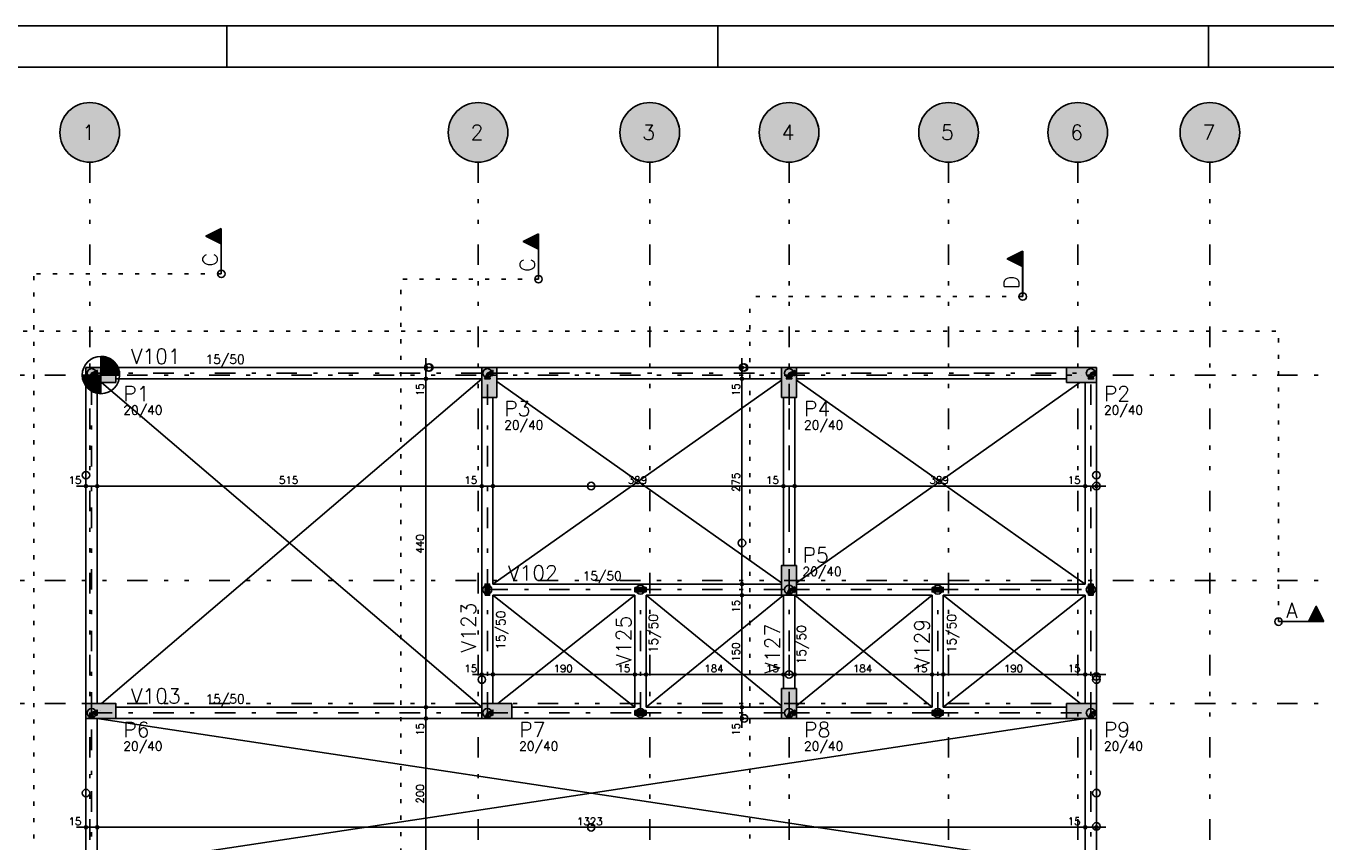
# Model space of a CAD drawing. Extents: x 0 to 119, y 0 to 84.
# Tile 9 of 14: x 16 to 48, y 64 to 84. Entities that reach past the tile are written whole.
import ezdxf

# ---------------------------------------------------------------- set-up
doc = ezdxf.new("R2010")
doc.units = 0
doc.header["$MEASUREMENT"] = 0
for name, pattern in [('ESTILO_TQS_0002', [0.4, 0.1, -0.3]), ('ESTILO_TQS_0003', [1.5, 0.5, -0.4, 0.1, -0.5]), ('ESTILO_TQS_0004', [2, 0.5, -0.4, 0.1, -0.4, 0.1, -0.5])]:
    doc.linetypes.add(name, pattern=pattern)
for name, color, linetype in [('1', 1, 'CONTINUOUS'), ('2', 2, 'CONTINUOUS'), ('3', 3, 'CONTINUOUS'), ('4', 4, 'CONTINUOUS'), ('6', 6, 'CONTINUOUS'), ('8', 8, 'CONTINUOUS'), ('9', 9, 'CONTINUOUS')]:
    doc.layers.add(name, color=color, linetype=linetype)
doc.styles.get("Standard").update_dxf_attribs({"font": 'ROMANS.SHX'})

msp = doc.modelspace()

# ---------------------------------------------------------------- linework, layer by layer
at = {"layer": '1', "linetype": 'Continuous'}
for p, q in [((0, 84.1), (118.9, 84.1)), ((21, 83.1), (21, 84.1)), ((32.95, 83.1), (32.95, 84.1)), ((44.9, 83.1), (44.9, 84.1)), ((17.933, 76.055), (17.933, 75.146)), ((17.933, 76.033), (18.073, 76.033)), ((17.933, 76.004), (18.142, 76.004)), ((17.933, 75.975), (18.19, 75.975)), ((25.847, 75.282), (25.847, 76.009)), ((33.54, 75.282), (33.54, 76.009)), ((17.933, 75.946), (18.228, 75.946)), ((17.933, 75.918), (18.258, 75.918)), ((17.933, 75.889), (18.284, 75.889)), ((17.933, 75.86), (18.306, 75.86)), ((17.933, 75.831), (18.324, 75.831)), ((17.933, 75.802), (18.34, 75.802)), ((17.933, 75.773), (18.353, 75.773)), ((17.933, 75.745), (18.364, 75.745)), ((17.933, 75.716), (18.372, 75.716)), ((17.933, 75.687), (18.379, 75.687)), ((17.933, 75.658), (18.384, 75.658)), ((25.676, 75.782), (25.62, 75.782)), ((25.847, 67.282), (25.847, 75.737)), ((25.903, 75.782), (25.903, 75.782)), ((33.34, 75.782), (33.312, 75.782)), ((33.54, 70.282), (33.54, 75.737)), ((33.567, 75.782), (33.567, 75.782)), ((17.478, 75.6), (18.387, 75.6)), ((17.933, 75.572), (17.478, 75.572)), ((17.933, 75.543), (17.482, 75.543)), ((17.933, 75.514), (17.487, 75.514)), ((17.933, 75.485), (17.493, 75.485)), ((17.933, 75.456), (17.502, 75.456)), ((17.933, 75.427), (17.512, 75.427)), ((17.933, 75.399), (17.525, 75.399)), ((17.933, 75.37), (17.541, 75.37)), ((17.933, 75.341), (17.56, 75.341)), ((17.933, 75.629), (18.387, 75.629)), ((17.933, 75.6), (17.933, 75.6)), ((25.676, 75.509), (25.62, 75.509)), ((25.676, 75.509), (25.62, 75.509)), ((25.903, 75.509), (25.903, 75.509)), ((25.903, 75.509), (25.903, 75.509)), ((27.387, 75.419), (27.387, 75.419)), ((33.34, 75.509), (33.312, 75.509)), ((33.34, 75.509), (33.312, 75.509)), ((33.567, 75.509), (33.567, 75.509)), ((33.567, 75.509), (33.567, 75.509)), ((34.687, 75.419), (34.687, 75.419)), ((41.806, 75.6), (41.806, 75.6)), ((17.933, 75.312), (17.581, 75.312)), ((17.933, 75.283), (17.607, 75.283)), ((17.933, 75.254), (17.638, 75.254)), ((17.933, 75.226), (17.676, 75.226)), ((17.933, 75.197), (17.724, 75.197)), ((17.933, 75.168), (17.793, 75.168)), ((17.342, 72.896), (18.069, 72.896)), ((17.569, 72.896), (17.569, 72.896)), ((17.615, 72.896), (27.433, 72.896)), ((17.842, 72.896), (17.842, 72.896)), ((17.842, 72.896), (17.842, 72.896)), ((26.978, 72.896), (27.706, 72.896)), ((27.206, 72.896), (27.206, 72.896)), ((27.206, 72.896), (27.206, 72.896)), ((27.251, 72.896), (34.778, 72.896)), ((27.478, 72.896), (27.478, 72.896)), ((27.478, 72.896), (27.478, 72.896)), ((34.324, 72.896), (35.051, 72.896)), ((34.551, 72.896), (34.551, 72.896)), ((34.551, 72.896), (34.551, 72.896)), ((34.596, 72.896), (42.124, 72.896)), ((34.824, 72.896), (34.824, 72.896)), ((34.824, 72.896), (34.824, 72.896)), ((41.669, 72.896), (42.396, 72.896)), ((41.896, 72.896), (41.896, 72.896)), ((41.896, 72.896), (41.896, 72.896)), ((42.169, 72.896), (42.169, 72.896)), ((33.54, 70.009), (33.54, 70.737)), ((34.687, 70.6), (34.687, 70.6)), ((33.34, 70.509), (33.312, 70.509)), ((33.34, 70.509), (33.312, 70.509)), ((33.54, 67.282), (33.54, 70.464)), ((33.567, 70.509), (33.567, 70.509)), ((33.567, 70.509), (33.567, 70.509)), ((33.34, 70.237), (33.312, 70.237)), ((33.34, 70.237), (33.312, 70.237)), ((33.567, 70.237), (33.567, 70.237)), ((33.567, 70.237), (33.567, 70.237)), ((27.206, 68.484), (27.206, 68.535)), ((27.478, 68.484), (27.478, 68.535)), ((27.478, 68.484), (27.478, 68.535)), ((30.933, 68.484), (30.933, 68.535)), ((30.933, 68.484), (30.933, 68.535)), ((31.206, 68.484), (31.206, 68.535)), ((31.206, 68.484), (31.206, 68.535)), ((34.551, 68.484), (34.551, 68.535)), ((34.551, 68.484), (34.551, 68.535)), ((34.824, 68.484), (34.824, 68.535)), ((34.824, 68.484), (34.824, 68.535)), ((38.169, 68.484), (38.169, 68.535)), ((38.169, 68.484), (38.169, 68.535)), ((38.442, 68.484), (38.442, 68.535)), ((38.442, 68.484), (38.442, 68.535)), ((41.896, 68.484), (41.896, 68.535)), ((41.896, 68.484), (41.896, 68.535)), ((42.169, 68.484), (42.169, 68.535)), ((26.978, 68.308), (27.706, 68.308)), ((27.206, 68.257), (27.206, 68.257)), ((27.251, 68.308), (31.16, 68.308)), ((27.478, 68.257), (27.478, 68.257)), ((27.478, 68.257), (27.478, 68.257)), ((30.706, 68.308), (31.433, 68.308)), ((30.933, 68.257), (30.933, 68.257)), ((30.933, 68.257), (30.933, 68.257)), ((30.978, 68.308), (34.778, 68.308)), ((31.206, 68.257), (31.206, 68.257)), ((31.206, 68.257), (31.206, 68.257)), ((34.324, 68.308), (35.051, 68.308)), ((34.551, 68.257), (34.551, 68.257)), ((34.551, 68.257), (34.551, 68.257)), ((34.596, 68.308), (38.396, 68.308)), ((34.824, 68.257), (34.824, 68.257)), ((34.824, 68.257), (34.824, 68.257)), ((37.942, 68.308), (38.669, 68.308)), ((38.169, 68.257), (38.169, 68.257)), ((38.169, 68.257), (38.169, 68.257)), ((38.215, 68.308), (42.124, 68.308)), ((38.442, 68.257), (38.442, 68.257)), ((38.442, 68.257), (38.442, 68.257)), ((41.669, 68.308), (42.396, 68.308)), ((41.896, 68.257), (41.896, 68.257)), ((41.896, 68.257), (41.896, 68.257)), ((42.169, 68.257), (42.169, 68.257)), ((25.847, 67.009), (25.847, 67.737)), ((33.54, 67.009), (33.54, 67.737)), ((17.933, 67.419), (17.933, 67.419)), ((25.676, 67.509), (25.62, 67.509)), ((25.676, 67.509), (25.62, 67.509)), ((25.847, 63.373), (25.847, 67.464)), ((25.903, 67.509), (25.903, 67.509)), ((25.903, 67.509), (25.903, 67.509)), ((27.569, 67.419), (27.569, 67.419)), ((33.34, 67.509), (33.312, 67.509)), ((33.34, 67.509), (33.312, 67.509)), ((33.567, 67.509), (33.567, 67.509)), ((33.567, 67.509), (33.567, 67.509)), ((34.687, 67.6), (34.687, 67.6)), ((41.806, 67.419), (41.806, 67.419)), ((25.676, 67.237), (25.62, 67.237)), ((25.676, 67.237), (25.62, 67.237)), ((25.903, 67.237), (25.903, 67.237)), ((25.903, 67.237), (25.903, 67.237)), ((33.34, 67.237), (33.312, 67.237)), ((33.567, 67.237), (33.567, 67.237)), ((17.342, 64.585), (18.069, 64.585)), ((17.569, 64.608), (17.569, 64.608)), ((17.615, 64.585), (42.124, 64.585)), ((17.842, 64.608), (17.842, 64.608)), ((17.842, 64.608), (17.842, 64.608)), ((41.669, 64.585), (42.396, 64.585)), ((41.896, 64.608), (41.896, 64.608)), ((41.896, 64.608), (41.896, 64.608)), ((42.169, 64.608), (42.169, 64.608)), ((17.569, 64.381), (17.569, 64.358)), ((17.842, 64.381), (17.842, 64.358)), ((17.842, 64.381), (17.842, 64.358)), ((41.896, 64.381), (41.896, 64.358)), ((41.896, 64.381), (41.896, 64.358)), ((42.169, 64.381), (42.169, 64.358))]:
    msp.add_line(p, q, dxfattribs=at)
at = {"layer": '1', "linetype": 'ESTILO_TQS_0004'}
for p, q in [((17.66, 80.782), (17.66, 12.6)), ((27.115, 80.782), (27.115, 12.6)), ((31.296, 80.782), (31.296, 12.6)), ((34.687, 80.782), (34.687, 12.6)), ((38.569, 80.782), (38.569, 12.6)), ((41.715, 80.782), (41.715, 12.6)), ((44.933, 80.782), (44.933, 12.6)), ((12.569, 75.6), (78.533, 75.6)), ((12.569, 70.6), (78.533, 70.6)), ((12.569, 67.6), (78.533, 67.6))]:
    msp.add_line(p, q, dxfattribs=at)
at = {"layer": '1', "linetype": 'ESTILO_TQS_0003'}
for p, q in [((17.706, 67.373), (17.706, 75.646)), ((17.706, 75.646), (27.342, 75.646)), ((27.342, 75.646), (34.687, 75.646)), ((27.342, 70.373), (27.342, 75.646)), ((34.687, 75.646), (42.033, 75.646)), ((34.687, 70.373), (34.687, 75.646)), ((42.033, 70.373), (42.033, 75.646)), ((27.342, 67.373), (27.342, 70.373)), ((27.342, 70.373), (31.069, 70.373)), ((31.069, 70.373), (34.687, 70.373)), ((31.069, 67.373), (31.069, 70.373)), ((34.687, 67.373), (34.687, 70.373)), ((34.687, 70.373), (38.306, 70.373)), ((38.306, 70.373), (42.033, 70.373)), ((38.306, 67.373), (38.306, 70.373)), ((42.033, 67.373), (42.033, 70.373)), ((17.706, 63.464), (17.706, 67.373)), ((17.706, 67.373), (27.342, 67.373)), ((27.342, 67.373), (31.069, 67.373)), ((31.069, 67.373), (34.687, 67.373)), ((34.687, 67.373), (38.306, 67.373)), ((38.306, 67.373), (42.033, 67.373)), ((42.033, 63.464), (42.033, 67.373))]:
    msp.add_line(p, q, dxfattribs=at)
at = {"layer": '1', "linetype": 'Continuous'}
for points in [[(17.933, 76.055), (17.933, 75.6), (18.387, 75.6), (18.387, 75.611), (18.385, 75.643), (18.381, 75.674), (18.376, 75.702), (18.368, 75.731), (18.36, 75.757), (18.345, 75.791), (18.334, 75.814), (18.317, 75.844), (18.3, 75.868), (18.289, 75.883), (18.276, 75.898), (18.263, 75.912), (18.252, 75.924), (18.234, 75.941), (18.22, 75.953), (18.198, 75.969), (18.183, 75.98), (18.165, 75.991), (18.148, 76.001), (18.134, 76.008), (18.107, 76.02), (18.082, 76.03), (18.047, 76.04), (18.01, 76.048), (17.986, 76.052), (17.95, 76.055), (17.933, 76.055)], [(17.637, 75.509), (17.774, 75.509), (17.706, 75.646), (17.637, 75.509)], [(17.842, 75.578), (17.842, 75.714), (17.706, 75.646), (17.842, 75.578)], [(27.206, 75.782), (18.296, 75.782)], [(27.274, 75.509), (27.41, 75.509), (27.342, 75.646), (27.274, 75.509)], [(27.478, 75.578), (27.478, 75.714), (27.342, 75.646), (27.478, 75.578)], [(34.506, 75.782), (27.569, 75.782)], [(34.619, 75.509), (34.756, 75.509), (34.687, 75.646), (34.619, 75.509)], [(34.824, 75.578), (34.824, 75.714), (34.687, 75.646), (34.824, 75.578)], [(41.442, 75.782), (34.869, 75.782)], [(41.965, 75.509), (42.101, 75.509), (42.033, 75.646), (41.965, 75.509)], [(42.169, 75.578), (42.169, 75.714), (42.033, 75.646), (42.169, 75.578)], [(17.569, 75.419), (17.569, 67.6)], [(17.842, 67.6), (17.842, 75.419)], [(18.296, 75.509), (27.206, 75.509)], [(27.569, 75.509), (34.506, 75.509)], [(34.869, 75.509), (41.442, 75.509)], [(41.896, 75.419), (41.896, 70.509)], [(42.169, 70.373), (42.169, 75.419)], [(27.206, 75.055), (27.206, 70.373)], [(27.478, 70.509), (27.478, 75.055)], [(34.551, 75.055), (34.551, 70.964)], [(34.824, 70.964), (34.824, 75.055)], [(27.206, 70.373), (27.206, 67.6)], [(27.287, 70.237), (27.396, 70.237), (27.396, 70.509), (27.287, 70.509), (27.287, 70.237)], [(31.069, 70.509), (27.478, 70.509)], [(30.933, 70.428), (30.933, 70.319), (31.206, 70.319), (31.206, 70.428), (30.933, 70.428)], [(34.506, 70.509), (31.069, 70.509)], [(34.619, 70.237), (34.756, 70.237), (34.687, 70.373), (34.619, 70.237)], [(34.824, 70.305), (34.824, 70.441), (34.687, 70.373), (34.824, 70.305)], [(38.306, 70.509), (34.869, 70.509)], [(38.169, 70.428), (38.169, 70.319), (38.442, 70.319), (38.442, 70.428), (38.169, 70.428)], [(41.896, 70.509), (38.306, 70.509)], [(41.978, 70.237), (42.087, 70.237), (42.087, 70.509), (41.978, 70.509), (41.978, 70.237)], [(42.169, 67.6), (42.169, 70.373)], [(27.478, 67.6), (27.478, 70.237)], [(27.478, 70.237), (30.933, 70.237)], [(30.933, 70.237), (30.933, 67.509)], [(31.206, 70.237), (34.506, 70.237)], [(31.206, 67.509), (31.206, 70.237)], [(34.551, 70.237), (34.551, 67.964)], [(34.824, 67.964), (34.824, 70.237)], [(34.869, 70.237), (38.169, 70.237)], [(38.169, 70.237), (38.169, 67.509)], [(38.442, 70.237), (41.896, 70.237)], [(38.442, 67.509), (38.442, 70.237)], [(41.896, 70.237), (41.896, 67.6)], [(17.842, 67.305), (17.842, 67.441), (17.706, 67.373), (17.842, 67.305)], [(27.206, 67.509), (18.296, 67.509)], [(27.478, 67.305), (27.478, 67.441), (27.342, 67.373), (27.478, 67.305)], [(30.933, 67.509), (27.933, 67.509)], [(30.933, 67.428), (30.933, 67.319), (31.206, 67.319), (31.206, 67.428), (30.933, 67.428)], [(34.506, 67.509), (31.206, 67.509)], [(34.824, 67.305), (34.824, 67.441), (34.687, 67.373), (34.824, 67.305)], [(38.169, 67.509), (34.869, 67.509)], [(38.169, 67.428), (38.169, 67.319), (38.442, 67.319), (38.442, 67.428), (38.169, 67.428)], [(41.442, 67.509), (38.442, 67.509)], [(42.169, 67.305), (42.169, 67.441), (42.033, 67.373), (42.169, 67.305)], [(17.569, 67.237), (17.569, 63.6)], [(17.637, 67.237), (17.774, 67.237), (17.706, 67.373), (17.637, 67.237)], [(17.842, 63.6), (17.842, 67.237)], [(18.296, 67.237), (27.206, 67.237)], [(27.274, 67.237), (27.41, 67.237), (27.342, 67.373), (27.274, 67.237)], [(27.933, 67.237), (31.069, 67.237)], [(31.069, 67.237), (34.506, 67.237)], [(34.619, 67.237), (34.756, 67.237), (34.687, 67.373), (34.619, 67.237)], [(34.869, 67.237), (38.306, 67.237)], [(38.306, 67.237), (41.442, 67.237)], [(41.896, 67.237), (41.896, 63.6)], [(41.965, 67.237), (42.101, 67.237), (42.033, 67.373), (41.965, 67.237)], [(42.169, 63.6), (42.169, 67.237)]]:
    msp.add_lwpolyline(points, dxfattribs=at)
for centre, radius in [((20.864, 78.065), 0.0909), ((28.587, 77.934), 0.0909), ((40.375, 77.511), 0.0909), ((17.933, 75.6), 0.455), ((17.706, 75.646), 0.109), ((17.706, 75.646), 0.109), ((25.847, 75.782), 0.0364), ((25.903, 75.782), 0.0909), ((25.847, 75.782), 0.0182), ((25.928, 75.782), 0.0909), ((27.342, 75.646), 0.109), ((27.342, 75.646), 0.109), ((33.567, 75.782), 0.0909), ((33.594, 75.782), 0.0909), ((33.54, 75.782), 0.0364), ((33.54, 75.782), 0.0182), ((34.687, 75.646), 0.109), ((34.687, 75.646), 0.109), ((42.033, 75.646), 0.109), ((42.033, 75.646), 0.109), ((25.847, 75.509), 0.0364), ((25.847, 75.509), 0.0364), ((25.847, 75.509), 0.0182), ((25.847, 75.509), 0.0182), ((33.54, 75.509), 0.0364), ((33.54, 75.509), 0.0364), ((33.54, 75.509), 0.0182), ((33.54, 75.509), 0.0182), ((17.569, 73.162), 0.0909), ((42.169, 73.162), 0.0909), ((17.569, 72.896), 0.0364), ((17.569, 72.896), 0.0182), ((17.842, 72.896), 0.0364), ((17.842, 72.896), 0.0364), ((17.842, 72.896), 0.0182), ((17.842, 72.896), 0.0182), ((27.206, 72.896), 0.0364), ((27.206, 72.896), 0.0364), ((27.206, 72.896), 0.0182), ((27.206, 72.896), 0.0182), ((27.478, 72.896), 0.0364), ((27.478, 72.896), 0.0364), ((27.478, 72.896), 0.0182), ((27.478, 72.896), 0.0182), ((29.869, 72.896), 0.0909), ((34.551, 72.896), 0.0364), ((34.551, 72.896), 0.0364), ((34.551, 72.896), 0.0182), ((34.551, 72.896), 0.0182), ((34.824, 72.896), 0.0364), ((34.824, 72.896), 0.0364), ((34.824, 72.896), 0.0182), ((34.824, 72.896), 0.0182), ((41.896, 72.896), 0.0364), ((41.896, 72.896), 0.0364), ((41.896, 72.896), 0.0182), ((41.896, 72.896), 0.0182), ((42.169, 72.896), 0.0909), ((42.169, 72.896), 0.0364), ((42.169, 72.896), 0.0182), ((33.54, 71.509), 0.0909), ((27.342, 70.373), 0.109), ((27.342, 70.373), 0.109), ((31.069, 70.373), 0.109), ((31.069, 70.373), 0.109), ((33.54, 70.509), 0.0364), ((33.54, 70.509), 0.0364), ((33.54, 70.237), 0.0364), ((33.54, 70.237), 0.0364), ((33.54, 70.509), 0.0182), ((33.54, 70.509), 0.0182), ((34.687, 70.373), 0.109), ((34.687, 70.373), 0.109), ((38.306, 70.373), 0.109), ((38.306, 70.373), 0.109), ((42.033, 70.373), 0.109), ((42.033, 70.373), 0.109), ((33.54, 70.237), 0.0182), ((33.54, 70.237), 0.0182), ((46.604, 69.595), 0.0909), ((34.687, 68.308), 0.0909), ((27.206, 68.183), 0.0909), ((27.206, 68.308), 0.0364), ((27.206, 68.308), 0.0182), ((27.478, 68.308), 0.0364), ((27.478, 68.308), 0.0364), ((27.478, 68.308), 0.0182), ((27.478, 68.308), 0.0182), ((30.933, 68.308), 0.0364), ((30.933, 68.308), 0.0364), ((30.933, 68.308), 0.0182), ((30.933, 68.308), 0.0182), ((31.206, 68.308), 0.0364), ((31.206, 68.308), 0.0364), ((31.206, 68.308), 0.0182), ((31.206, 68.308), 0.0182), ((34.551, 68.308), 0.0364), ((34.551, 68.308), 0.0364), ((34.551, 68.308), 0.0182), ((34.551, 68.308), 0.0182), ((34.824, 68.308), 0.0364), ((34.824, 68.308), 0.0364), ((34.824, 68.308), 0.0182), ((34.824, 68.308), 0.0182), ((38.169, 68.308), 0.0364), ((38.169, 68.308), 0.0364), ((38.169, 68.308), 0.0182), ((38.169, 68.308), 0.0182), ((38.442, 68.308), 0.0364), ((38.442, 68.308), 0.0364), ((38.442, 68.308), 0.0182), ((38.442, 68.308), 0.0182), ((41.896, 68.308), 0.0364), ((41.896, 68.308), 0.0364), ((41.896, 68.308), 0.0182), ((41.896, 68.308), 0.0182), ((42.169, 68.257), 0.0909), ((42.169, 68.183), 0.0909), ((42.169, 68.308), 0.0364), ((42.169, 68.308), 0.0182), ((17.706, 67.373), 0.109), ((17.706, 67.373), 0.109), ((25.847, 67.509), 0.0364), ((25.847, 67.509), 0.0364), ((25.847, 67.509), 0.0182), ((25.847, 67.509), 0.0182), ((27.342, 67.373), 0.109), ((27.342, 67.373), 0.109), ((31.069, 67.373), 0.109), ((31.069, 67.373), 0.109), ((33.54, 67.509), 0.0364), ((33.54, 67.509), 0.0364), ((33.54, 67.509), 0.0182), ((33.54, 67.509), 0.0182), ((34.687, 67.373), 0.109), ((34.687, 67.373), 0.109), ((38.306, 67.373), 0.109), ((38.306, 67.373), 0.109), ((42.033, 67.373), 0.109), ((42.033, 67.373), 0.109), ((25.847, 67.237), 0.0364), ((25.847, 67.237), 0.0364), ((25.847, 67.237), 0.0182), ((25.847, 67.237), 0.0182), ((33.594, 67.237), 0.0909), ((33.54, 67.237), 0.0364), ((33.54, 67.237), 0.0182), ((17.569, 65.419), 0.0909), ((42.169, 65.419), 0.0909), ((17.569, 64.585), 0.0364), ((17.569, 64.585), 0.0182), ((17.842, 64.585), 0.0364), ((17.842, 64.585), 0.0364), ((17.842, 64.585), 0.0182), ((17.842, 64.585), 0.0182), ((29.869, 64.585), 0.0909), ((41.896, 64.585), 0.0364), ((41.896, 64.585), 0.0364), ((41.896, 64.585), 0.0182), ((41.896, 64.585), 0.0182), ((42.169, 64.608), 0.0909), ((42.169, 64.585), 0.0364), ((42.169, 64.585), 0.0182)]:
    msp.add_circle(centre, radius, dxfattribs=at)
at = {"layer": '2', "linetype": 'Continuous'}
for p, q in [((17.948, 67.6), (27.206, 75.509)), ((17.948, 75.419), (27.206, 67.509)), ((27.478, 70.509), (34.506, 75.477)), ((27.569, 75.445), (34.506, 70.542)), ((34.869, 75.477), (41.896, 70.509)), ((34.869, 70.542), (41.768, 75.419)), ((27.478, 70.237), (30.933, 67.509)), ((27.593, 67.6), (30.933, 70.237)), ((31.206, 67.509), (34.551, 70.237)), ((31.206, 70.237), (34.506, 67.547)), ((34.824, 70.237), (38.169, 67.509)), ((34.869, 67.547), (38.169, 70.237)), ((38.442, 67.509), (41.896, 70.237)), ((38.442, 70.237), (41.781, 67.6)), ((17.842, 63.6), (41.896, 67.237)), ((17.842, 67.237), (41.896, 63.6))]:
    msp.add_line(p, q, dxfattribs=at)
for centre in [(17.66, 81.509), (27.115, 81.509), (31.296, 81.509), (34.687, 81.509), (38.569, 81.509), (41.715, 81.509), (44.933, 81.509)]:
    msp.add_circle(centre, 0.727, dxfattribs=at)
at = {"layer": '3', "linetype": 'Continuous'}
for p, q in [((20.864, 79.17), (20.487, 78.982)), ((20.862, 79.168), (20.49, 78.982)), ((20.806, 79.139), (20.806, 78.824)), ((20.835, 79.154), (20.835, 78.809)), ((20.862, 79.168), (20.862, 78.065)), ((20.864, 78.065), (20.864, 79.17)), ((20.487, 78.982), (20.862, 78.794)), ((20.49, 78.982), (20.862, 78.796)), ((20.516, 78.994), (20.516, 78.969)), ((20.545, 79.009), (20.545, 78.954)), ((20.574, 79.023), (20.574, 78.94)), ((20.603, 79.038), (20.603, 78.925)), ((20.632, 79.052), (20.632, 78.911)), ((20.661, 79.067), (20.661, 78.896)), ((20.69, 79.081), (20.69, 78.882)), ((20.719, 79.096), (20.719, 78.867)), ((20.748, 79.11), (20.748, 78.853)), ((20.777, 79.125), (20.777, 78.838)), ((28.587, 79.039), (28.21, 78.851)), ((28.21, 78.851), (28.585, 78.663)), ((28.585, 79.037), (28.213, 78.851)), ((28.213, 78.851), (28.585, 78.665)), ((28.239, 78.864), (28.239, 78.838)), ((28.268, 78.878), (28.268, 78.824)), ((28.297, 78.893), (28.297, 78.809)), ((28.326, 78.907), (28.326, 78.795)), ((28.355, 78.922), (28.355, 78.78)), ((28.384, 78.936), (28.384, 78.766)), ((28.413, 78.951), (28.413, 78.751)), ((28.442, 78.965), (28.442, 78.737)), ((28.471, 78.98), (28.471, 78.722)), ((28.5, 78.994), (28.5, 78.708)), ((28.529, 79.009), (28.529, 78.693)), ((28.558, 79.023), (28.558, 78.678)), ((28.585, 79.037), (28.585, 77.934)), ((28.587, 77.934), (28.587, 79.039)), ((40.375, 78.617), (39.998, 78.428)), ((40.374, 78.614), (40.002, 78.428)), ((40.143, 78.499), (40.143, 78.357)), ((40.173, 78.513), (40.172, 78.343)), ((40.201, 78.528), (40.201, 78.328)), ((40.23, 78.542), (40.23, 78.314)), ((40.259, 78.557), (40.259, 78.299)), ((40.288, 78.571), (40.288, 78.285)), ((40.317, 78.586), (40.317, 78.27)), ((40.346, 78.6), (40.346, 78.256)), ((40.374, 78.614), (40.374, 77.511)), ((40.375, 77.511), (40.375, 78.617)), ((39.998, 78.428), (40.374, 78.24)), ((40.002, 78.428), (40.374, 78.242)), ((40.027, 78.441), (40.027, 78.415)), ((40.056, 78.455), (40.056, 78.401)), ((40.085, 78.47), (40.085, 78.386)), ((40.114, 78.484), (40.114, 78.372)), ((47.521, 69.972), (47.333, 69.596)), ((47.521, 69.968), (47.335, 69.596)), ((47.709, 69.595), (47.521, 69.972)), ((47.707, 69.596), (47.521, 69.968)), ((47.678, 69.653), (47.363, 69.653)), ((47.664, 69.682), (47.377, 69.682)), ((47.649, 69.711), (47.392, 69.711)), ((47.635, 69.74), (47.406, 69.74)), ((47.62, 69.769), (47.421, 69.769)), ((47.606, 69.798), (47.435, 69.798)), ((47.591, 69.827), (47.45, 69.827)), ((47.577, 69.856), (47.464, 69.856)), ((47.562, 69.885), (47.479, 69.885)), ((47.548, 69.914), (47.493, 69.914)), ((47.533, 69.943), (47.508, 69.943)), ((47.707, 69.596), (46.604, 69.596)), ((46.604, 69.595), (47.709, 69.595)), ((47.693, 69.624), (47.348, 69.624))]:
    msp.add_line(p, q, dxfattribs=at)
at = {"layer": '3', "linetype": 'ESTILO_TQS_0002'}
for p, q in [((16.297, 26.311), (16.297, 78.065)), ((20.864, 78.065), (16.297, 78.065)), ((25.238, 25.571), (25.238, 77.934)), ((28.587, 77.934), (25.238, 77.934)), ((33.733, 26.311), (33.733, 77.511)), ((40.375, 77.511), (33.733, 77.511)), ((10.839, 76.665), (46.604, 76.665)), ((46.604, 69.595), (46.604, 76.665))]:
    msp.add_line(p, q, dxfattribs=at)
at = {"layer": '3', "linetype": 'Continuous'}
for points in [[(20.862, 79.168), (20.49, 78.982), (20.862, 78.796), (20.862, 79.168)], [(28.585, 79.037), (28.213, 78.851), (28.585, 78.665), (28.585, 79.037)], [(40.374, 78.614), (40.002, 78.428), (40.374, 78.242), (40.374, 78.614)], [(47.707, 69.596), (47.521, 69.968), (47.335, 69.596), (47.707, 69.596)]]:
    msp.add_lwpolyline(points, dxfattribs=at)
at = {"layer": '6', "linetype": 'Continuous'}
for points in [[(18.296, 75.419), (18.296, 75.782), (17.569, 75.782), (17.569, 75.419), (18.296, 75.419)], [(27.569, 75.782), (27.206, 75.782), (27.206, 75.055), (27.569, 75.055), (27.569, 75.782)], [(34.869, 75.782), (34.506, 75.782), (34.506, 75.055), (34.869, 75.055), (34.869, 75.782)], [(42.169, 75.419), (42.169, 75.782), (41.442, 75.782), (41.442, 75.419), (42.169, 75.419)], [(34.869, 70.964), (34.506, 70.964), (34.506, 70.237), (34.869, 70.237), (34.869, 70.964)], [(34.869, 67.964), (34.506, 67.964), (34.506, 67.237), (34.869, 67.237), (34.869, 67.964)], [(17.569, 67.6), (17.569, 67.237), (18.296, 67.237), (18.296, 67.6), (17.569, 67.6)], [(27.206, 67.6), (27.206, 67.237), (27.933, 67.237), (27.933, 67.6), (27.206, 67.6)], [(41.442, 67.6), (41.442, 67.237), (42.169, 67.237), (42.169, 67.6), (41.442, 67.6)]]:
    msp.add_lwpolyline(points, dxfattribs=at)
at = {"layer": '8', "linetype": 'Continuous'}
msp.add_line((2.5, 83.1), (117.9, 83.1), dxfattribs=at)
at = {"layer": '9', "linetype": 'Continuous'}
for points in [[(18.387, 81.509), (17.164, 82.041), (17.096, 81.968)], [(18.387, 81.509), (17.241, 82.104), (17.164, 82.041)], [(18.387, 81.509), (17.325, 82.155), (17.241, 82.104)], [(18.387, 81.509), (17.417, 82.195), (17.325, 82.155)], [(18.387, 81.509), (17.512, 82.222), (17.417, 82.195)], [(18.387, 81.509), (17.61, 82.235), (17.512, 82.222)], [(18.387, 81.509), (17.71, 82.235), (17.61, 82.235)], [(18.387, 81.509), (17.808, 82.222), (17.71, 82.235)], [(18.387, 81.509), (17.904, 82.195), (17.808, 82.222)], [(18.387, 81.509), (17.995, 82.155), (17.904, 82.195)], [(18.387, 81.509), (18.079, 82.104), (17.995, 82.155)], [(18.387, 81.509), (18.156, 82.041), (18.079, 82.104)], [(18.387, 81.509), (18.224, 81.968), (18.156, 82.041)], [(27.842, 81.509), (26.618, 82.041), (26.55, 81.968)], [(27.842, 81.509), (26.695, 82.104), (26.618, 82.041)], [(27.842, 81.509), (26.78, 82.155), (26.695, 82.104)], [(27.842, 81.509), (26.871, 82.195), (26.78, 82.155)], [(27.842, 81.509), (26.967, 82.222), (26.871, 82.195)], [(27.842, 81.509), (27.065, 82.235), (26.967, 82.222)], [(27.842, 81.509), (27.164, 82.235), (27.065, 82.235)], [(27.842, 81.509), (27.263, 82.222), (27.164, 82.235)], [(27.842, 81.509), (27.358, 82.195), (27.263, 82.222)], [(27.842, 81.509), (27.449, 82.155), (27.358, 82.195)], [(27.842, 81.509), (27.534, 82.104), (27.449, 82.155)], [(27.842, 81.509), (27.611, 82.041), (27.534, 82.104)], [(27.842, 81.509), (27.679, 81.968), (27.611, 82.041)], [(32.024, 81.509), (30.8, 82.041), (30.732, 81.968)], [(32.024, 81.509), (30.877, 82.104), (30.8, 82.041)], [(32.024, 81.509), (30.962, 82.155), (30.877, 82.104)], [(32.024, 81.509), (31.053, 82.195), (30.962, 82.155)], [(32.024, 81.509), (31.148, 82.222), (31.053, 82.195)], [(32.024, 81.509), (31.247, 82.235), (31.148, 82.222)], [(32.024, 81.509), (31.346, 82.235), (31.247, 82.235)], [(32.024, 81.509), (31.444, 82.222), (31.346, 82.235)], [(32.024, 81.509), (31.54, 82.195), (31.444, 82.222)], [(32.024, 81.509), (31.631, 82.155), (31.54, 82.195)], [(32.024, 81.509), (31.716, 82.104), (31.631, 82.155)], [(32.024, 81.509), (31.793, 82.041), (31.716, 82.104)], [(32.024, 81.509), (31.861, 81.968), (31.793, 82.041)], [(35.415, 81.509), (34.191, 82.041), (34.123, 81.968)], [(35.415, 81.509), (34.268, 82.104), (34.191, 82.041)], [(35.415, 81.509), (34.353, 82.155), (34.268, 82.104)], [(35.415, 81.509), (34.444, 82.195), (34.353, 82.155)], [(35.415, 81.509), (34.539, 82.222), (34.444, 82.195)], [(35.415, 81.509), (34.638, 82.235), (34.539, 82.222)], [(35.415, 81.509), (34.737, 82.235), (34.638, 82.235)], [(35.415, 81.509), (34.835, 82.222), (34.737, 82.235)], [(35.415, 81.509), (34.931, 82.195), (34.835, 82.222)], [(35.415, 81.509), (35.022, 82.155), (34.931, 82.195)], [(35.415, 81.509), (35.107, 82.104), (35.022, 82.155)], [(35.415, 81.509), (35.184, 82.041), (35.107, 82.104)], [(35.415, 81.509), (35.251, 81.968), (35.184, 82.041)], [(39.296, 81.509), (38.073, 82.041), (38.005, 81.968)], [(39.296, 81.509), (38.15, 82.104), (38.073, 82.041)], [(39.296, 81.509), (38.235, 82.155), (38.15, 82.104)], [(39.296, 81.509), (38.326, 82.195), (38.235, 82.155)], [(39.296, 81.509), (38.421, 82.222), (38.326, 82.195)], [(39.296, 81.509), (38.52, 82.235), (38.421, 82.222)], [(39.296, 81.509), (38.619, 82.235), (38.52, 82.235)], [(39.296, 81.509), (38.717, 82.222), (38.619, 82.235)], [(39.296, 81.509), (38.813, 82.195), (38.717, 82.222)], [(39.296, 81.509), (38.904, 82.155), (38.813, 82.195)], [(39.296, 81.509), (38.989, 82.104), (38.904, 82.155)], [(39.296, 81.509), (39.066, 82.041), (38.989, 82.104)], [(39.296, 81.509), (39.133, 81.968), (39.066, 82.041)], [(42.442, 81.509), (41.218, 82.041), (41.15, 81.968)], [(42.442, 81.509), (41.295, 82.104), (41.218, 82.041)], [(42.442, 81.509), (41.38, 82.155), (41.295, 82.104)], [(42.442, 81.509), (41.471, 82.195), (41.38, 82.155)], [(42.442, 81.509), (41.567, 82.222), (41.471, 82.195)], [(42.442, 81.509), (41.665, 82.235), (41.567, 82.222)], [(42.442, 81.509), (41.764, 82.235), (41.665, 82.235)], [(42.442, 81.509), (41.863, 82.222), (41.764, 82.235)], [(42.442, 81.509), (41.958, 82.195), (41.863, 82.222)], [(42.442, 81.509), (42.049, 82.155), (41.958, 82.195)], [(42.442, 81.509), (42.134, 82.104), (42.049, 82.155)], [(42.442, 81.509), (42.211, 82.041), (42.134, 82.104)], [(42.442, 81.509), (42.279, 81.968), (42.211, 82.041)], [(45.66, 81.509), (44.436, 82.041), (44.369, 81.968)], [(45.66, 81.509), (44.513, 82.104), (44.436, 82.041)], [(45.66, 81.509), (44.598, 82.155), (44.513, 82.104)], [(45.66, 81.509), (44.689, 82.195), (44.598, 82.155)], [(45.66, 81.509), (44.785, 82.222), (44.689, 82.195)], [(45.66, 81.509), (44.883, 82.235), (44.785, 82.222)], [(45.66, 81.509), (44.982, 82.235), (44.883, 82.235)], [(45.66, 81.509), (45.081, 82.222), (44.982, 82.235)], [(45.66, 81.509), (45.176, 82.195), (45.081, 82.222)], [(45.66, 81.509), (45.267, 82.155), (45.176, 82.195)], [(45.66, 81.509), (45.352, 82.104), (45.267, 82.155)], [(45.66, 81.509), (45.429, 82.041), (45.352, 82.104)], [(45.66, 81.509), (45.497, 81.968), (45.429, 82.041)], [(18.387, 81.509), (16.96, 81.706), (16.94, 81.609)], [(18.387, 81.509), (16.993, 81.799), (16.96, 81.706)], [(18.387, 81.509), (17.039, 81.887), (16.993, 81.799)], [(18.387, 81.509), (17.096, 81.968), (17.039, 81.887)], [(18.387, 81.509), (18.281, 81.887), (18.224, 81.968)], [(18.387, 81.509), (18.327, 81.799), (18.281, 81.887)], [(18.387, 81.509), (18.36, 81.706), (18.327, 81.799)], [(18.387, 81.509), (18.381, 81.609), (18.36, 81.706)], [(27.842, 81.509), (26.414, 81.706), (26.394, 81.609)], [(27.842, 81.509), (26.448, 81.799), (26.414, 81.706)], [(27.842, 81.509), (26.493, 81.887), (26.448, 81.799)], [(27.842, 81.509), (26.55, 81.968), (26.493, 81.887)], [(27.842, 81.509), (27.736, 81.887), (27.679, 81.968)], [(27.842, 81.509), (27.782, 81.799), (27.736, 81.887)], [(27.842, 81.509), (27.815, 81.706), (27.782, 81.799)], [(27.842, 81.509), (27.835, 81.609), (27.815, 81.706)], [(32.024, 81.509), (30.596, 81.706), (30.576, 81.609)], [(32.024, 81.509), (30.629, 81.799), (30.596, 81.706)], [(32.024, 81.509), (30.675, 81.887), (30.629, 81.799)], [(32.024, 81.509), (30.732, 81.968), (30.675, 81.887)], [(32.024, 81.509), (31.918, 81.887), (31.861, 81.968)], [(32.024, 81.509), (31.963, 81.799), (31.918, 81.887)], [(32.024, 81.509), (31.997, 81.706), (31.963, 81.799)], [(32.024, 81.509), (32.017, 81.609), (31.997, 81.706)], [(35.415, 81.509), (33.987, 81.706), (33.967, 81.609)], [(35.415, 81.509), (34.02, 81.799), (33.987, 81.706)], [(35.415, 81.509), (34.066, 81.887), (34.02, 81.799)], [(35.415, 81.509), (34.123, 81.968), (34.066, 81.887)], [(35.415, 81.509), (35.309, 81.887), (35.251, 81.968)], [(35.415, 81.509), (35.354, 81.799), (35.309, 81.887)], [(35.415, 81.509), (35.388, 81.706), (35.354, 81.799)], [(35.415, 81.509), (35.408, 81.609), (35.388, 81.706)], [(39.296, 81.509), (37.869, 81.706), (37.849, 81.609)], [(39.296, 81.509), (37.902, 81.799), (37.869, 81.706)], [(39.296, 81.509), (37.948, 81.887), (37.902, 81.799)], [(39.296, 81.509), (38.005, 81.968), (37.948, 81.887)], [(39.296, 81.509), (39.191, 81.887), (39.133, 81.968)], [(39.296, 81.509), (39.236, 81.799), (39.191, 81.887)], [(39.296, 81.509), (39.269, 81.706), (39.236, 81.799)], [(39.296, 81.509), (39.29, 81.609), (39.269, 81.706)], [(42.442, 81.509), (41.014, 81.706), (40.994, 81.609)], [(42.442, 81.509), (41.048, 81.799), (41.014, 81.706)], [(42.442, 81.509), (41.093, 81.887), (41.048, 81.799)], [(42.442, 81.509), (41.15, 81.968), (41.093, 81.887)], [(42.442, 81.509), (42.336, 81.887), (42.279, 81.968)], [(42.442, 81.509), (42.382, 81.799), (42.336, 81.887)], [(42.442, 81.509), (42.415, 81.706), (42.382, 81.799)], [(42.442, 81.509), (42.435, 81.609), (42.415, 81.706)], [(45.66, 81.509), (44.232, 81.706), (44.212, 81.609)], [(45.66, 81.509), (44.266, 81.799), (44.232, 81.706)], [(45.66, 81.509), (44.311, 81.887), (44.266, 81.799)], [(45.66, 81.509), (44.369, 81.968), (44.311, 81.887)], [(45.66, 81.509), (45.554, 81.887), (45.497, 81.968)], [(45.66, 81.509), (45.6, 81.799), (45.554, 81.887)], [(45.66, 81.509), (45.633, 81.706), (45.6, 81.799)], [(45.66, 81.509), (45.653, 81.609), (45.633, 81.706)], [(18.387, 81.509), (16.94, 81.609), (16.933, 81.509)], [(18.387, 81.509), (16.933, 81.509), (16.94, 81.41)], [(18.387, 81.509), (16.94, 81.41), (16.96, 81.313)], [(18.387, 81.509), (16.96, 81.313), (16.993, 81.22)], [(18.387, 81.509), (16.993, 81.22), (17.039, 81.132)], [(18.387, 81.509), (17.039, 81.132), (17.096, 81.05)], [(18.387, 81.509), (17.096, 81.05), (17.164, 80.978)], [(18.387, 81.509), (17.164, 80.978), (17.241, 80.915)], [(18.387, 81.509), (17.241, 80.915), (17.325, 80.864)], [(18.387, 81.509), (17.325, 80.864), (17.417, 80.824)], [(18.387, 81.509), (17.417, 80.824), (17.512, 80.797)], [(18.387, 81.509), (17.512, 80.797), (17.61, 80.784)], [(18.387, 81.509), (17.61, 80.784), (17.71, 80.784)], [(18.387, 81.509), (17.71, 80.784), (17.808, 80.797)], [(18.387, 81.509), (17.808, 80.797), (17.904, 80.824)], [(18.387, 81.509), (17.904, 80.824), (17.995, 80.864)], [(18.387, 81.509), (17.995, 80.864), (18.079, 80.915)], [(18.387, 81.509), (18.079, 80.915), (18.156, 80.978)], [(18.387, 81.509), (18.156, 80.978), (18.224, 81.05)], [(18.387, 81.509), (18.224, 81.05), (18.281, 81.132)], [(18.387, 81.509), (18.281, 81.132), (18.327, 81.22)], [(18.387, 81.509), (18.327, 81.22), (18.36, 81.313)], [(18.387, 81.509), (18.36, 81.313), (18.381, 81.41)], [(18.387, 81.509), (18.381, 81.41), (18.387, 81.509)], [(27.842, 81.509), (26.394, 81.609), (26.387, 81.509)], [(27.842, 81.509), (26.387, 81.509), (26.394, 81.41)], [(27.842, 81.509), (26.394, 81.41), (26.414, 81.313)], [(27.842, 81.509), (26.414, 81.313), (26.448, 81.22)], [(27.842, 81.509), (26.448, 81.22), (26.493, 81.132)], [(27.842, 81.509), (26.493, 81.132), (26.55, 81.05)], [(27.842, 81.509), (26.55, 81.05), (26.618, 80.978)], [(27.842, 81.509), (26.618, 80.978), (26.695, 80.915)], [(27.842, 81.509), (26.695, 80.915), (26.78, 80.864)], [(27.842, 81.509), (26.78, 80.864), (26.871, 80.824)], [(27.842, 81.509), (26.871, 80.824), (26.967, 80.797)], [(27.842, 81.509), (26.967, 80.797), (27.065, 80.784)], [(27.842, 81.509), (27.065, 80.784), (27.164, 80.784)], [(27.842, 81.509), (27.164, 80.784), (27.263, 80.797)], [(27.842, 81.509), (27.263, 80.797), (27.358, 80.824)], [(27.842, 81.509), (27.358, 80.824), (27.449, 80.864)], [(27.842, 81.509), (27.449, 80.864), (27.534, 80.915)], [(27.842, 81.509), (27.534, 80.915), (27.611, 80.978)], [(27.842, 81.509), (27.611, 80.978), (27.679, 81.05)], [(27.842, 81.509), (27.679, 81.05), (27.736, 81.132)], [(27.842, 81.509), (27.736, 81.132), (27.782, 81.22)], [(27.842, 81.509), (27.782, 81.22), (27.815, 81.313)], [(27.842, 81.509), (27.815, 81.313), (27.835, 81.41)], [(27.842, 81.509), (27.835, 81.41), (27.842, 81.509)], [(32.024, 81.509), (30.576, 81.609), (30.569, 81.509)], [(32.024, 81.509), (30.569, 81.509), (30.576, 81.41)], [(32.024, 81.509), (30.576, 81.41), (30.596, 81.313)], [(32.024, 81.509), (30.596, 81.313), (30.629, 81.22)], [(32.024, 81.509), (30.629, 81.22), (30.675, 81.132)], [(32.024, 81.509), (30.675, 81.132), (30.732, 81.05)], [(32.024, 81.509), (30.732, 81.05), (30.8, 80.978)], [(32.024, 81.509), (30.8, 80.978), (30.877, 80.915)], [(32.024, 81.509), (30.877, 80.915), (30.962, 80.864)], [(32.024, 81.509), (30.962, 80.864), (31.053, 80.824)], [(32.024, 81.509), (31.053, 80.824), (31.148, 80.797)], [(32.024, 81.509), (31.148, 80.797), (31.247, 80.784)], [(32.024, 81.509), (31.247, 80.784), (31.346, 80.784)], [(32.024, 81.509), (31.346, 80.784), (31.444, 80.797)], [(32.024, 81.509), (31.444, 80.797), (31.54, 80.824)], [(32.024, 81.509), (31.54, 80.824), (31.631, 80.864)], [(32.024, 81.509), (31.631, 80.864), (31.716, 80.915)], [(32.024, 81.509), (31.716, 80.915), (31.793, 80.978)], [(32.024, 81.509), (31.793, 80.978), (31.861, 81.05)], [(32.024, 81.509), (31.861, 81.05), (31.918, 81.132)], [(32.024, 81.509), (31.918, 81.132), (31.963, 81.22)], [(32.024, 81.509), (31.963, 81.22), (31.997, 81.313)], [(32.024, 81.509), (31.997, 81.313), (32.017, 81.41)], [(32.024, 81.509), (32.017, 81.41), (32.024, 81.509)], [(35.415, 81.509), (33.967, 81.609), (33.96, 81.509)], [(35.415, 81.509), (33.96, 81.509), (33.967, 81.41)], [(35.415, 81.509), (33.967, 81.41), (33.987, 81.313)], [(35.415, 81.509), (33.987, 81.313), (34.02, 81.22)], [(35.415, 81.509), (34.02, 81.22), (34.066, 81.132)], [(35.415, 81.509), (34.066, 81.132), (34.123, 81.05)], [(35.415, 81.509), (34.123, 81.05), (34.191, 80.978)], [(35.415, 81.509), (34.191, 80.978), (34.268, 80.915)], [(35.415, 81.509), (34.268, 80.915), (34.353, 80.864)], [(35.415, 81.509), (34.353, 80.864), (34.444, 80.824)], [(35.415, 81.509), (34.444, 80.824), (34.539, 80.797)], [(35.415, 81.509), (34.539, 80.797), (34.638, 80.784)], [(35.415, 81.509), (34.638, 80.784), (34.737, 80.784)], [(35.415, 81.509), (34.737, 80.784), (34.835, 80.797)], [(35.415, 81.509), (34.835, 80.797), (34.931, 80.824)], [(35.415, 81.509), (34.931, 80.824), (35.022, 80.864)], [(35.415, 81.509), (35.022, 80.864), (35.107, 80.915)], [(35.415, 81.509), (35.107, 80.915), (35.184, 80.978)], [(35.415, 81.509), (35.184, 80.978), (35.251, 81.05)], [(35.415, 81.509), (35.251, 81.05), (35.309, 81.132)], [(35.415, 81.509), (35.309, 81.132), (35.354, 81.22)], [(35.415, 81.509), (35.354, 81.22), (35.388, 81.313)], [(35.415, 81.509), (35.388, 81.313), (35.408, 81.41)], [(35.415, 81.509), (35.408, 81.41), (35.415, 81.509)], [(39.296, 81.509), (37.849, 81.609), (37.842, 81.509)], [(39.296, 81.509), (37.842, 81.509), (37.849, 81.41)], [(39.296, 81.509), (37.849, 81.41), (37.869, 81.313)], [(39.296, 81.509), (37.869, 81.313), (37.902, 81.22)], [(39.296, 81.509), (37.902, 81.22), (37.948, 81.132)], [(39.296, 81.509), (37.948, 81.132), (38.005, 81.05)], [(39.296, 81.509), (38.005, 81.05), (38.073, 80.978)], [(39.296, 81.509), (38.073, 80.978), (38.15, 80.915)], [(39.296, 81.509), (38.15, 80.915), (38.235, 80.864)], [(39.296, 81.509), (38.235, 80.864), (38.326, 80.824)], [(39.296, 81.509), (38.326, 80.824), (38.421, 80.797)], [(39.296, 81.509), (38.421, 80.797), (38.52, 80.784)], [(39.296, 81.509), (38.52, 80.784), (38.619, 80.784)], [(39.296, 81.509), (38.619, 80.784), (38.717, 80.797)], [(39.296, 81.509), (38.717, 80.797), (38.813, 80.824)], [(39.296, 81.509), (38.813, 80.824), (38.904, 80.864)], [(39.296, 81.509), (38.904, 80.864), (38.989, 80.915)], [(39.296, 81.509), (38.989, 80.915), (39.066, 80.978)], [(39.296, 81.509), (39.066, 80.978), (39.133, 81.05)], [(39.296, 81.509), (39.133, 81.05), (39.191, 81.132)], [(39.296, 81.509), (39.191, 81.132), (39.236, 81.22)], [(39.296, 81.509), (39.236, 81.22), (39.269, 81.313)], [(39.296, 81.509), (39.269, 81.313), (39.29, 81.41)], [(39.296, 81.509), (39.29, 81.41), (39.296, 81.509)], [(42.442, 81.509), (40.994, 81.609), (40.987, 81.509)], [(42.442, 81.509), (40.987, 81.509), (40.994, 81.41)], [(42.442, 81.509), (40.994, 81.41), (41.014, 81.313)], [(42.442, 81.509), (41.014, 81.313), (41.048, 81.22)], [(42.442, 81.509), (41.048, 81.22), (41.093, 81.132)], [(42.442, 81.509), (41.093, 81.132), (41.15, 81.05)], [(42.442, 81.509), (41.15, 81.05), (41.218, 80.978)], [(42.442, 81.509), (41.218, 80.978), (41.295, 80.915)], [(42.442, 81.509), (41.295, 80.915), (41.38, 80.864)], [(42.442, 81.509), (41.38, 80.864), (41.471, 80.824)], [(42.442, 81.509), (41.471, 80.824), (41.567, 80.797)], [(42.442, 81.509), (41.567, 80.797), (41.665, 80.784)], [(42.442, 81.509), (41.665, 80.784), (41.764, 80.784)], [(42.442, 81.509), (41.764, 80.784), (41.863, 80.797)], [(42.442, 81.509), (41.863, 80.797), (41.958, 80.824)], [(42.442, 81.509), (41.958, 80.824), (42.049, 80.864)], [(42.442, 81.509), (42.049, 80.864), (42.134, 80.915)], [(42.442, 81.509), (42.134, 80.915), (42.211, 80.978)], [(42.442, 81.509), (42.211, 80.978), (42.279, 81.05)], [(42.442, 81.509), (42.279, 81.05), (42.336, 81.132)], [(42.442, 81.509), (42.336, 81.132), (42.382, 81.22)], [(42.442, 81.509), (42.382, 81.22), (42.415, 81.313)], [(42.442, 81.509), (42.415, 81.313), (42.435, 81.41)], [(42.442, 81.509), (42.435, 81.41), (42.442, 81.509)], [(45.66, 81.509), (44.212, 81.609), (44.206, 81.509)], [(45.66, 81.509), (44.206, 81.509), (44.212, 81.41)], [(45.66, 81.509), (44.212, 81.41), (44.232, 81.313)], [(45.66, 81.509), (44.232, 81.313), (44.266, 81.22)], [(45.66, 81.509), (44.266, 81.22), (44.311, 81.132)], [(45.66, 81.509), (44.311, 81.132), (44.369, 81.05)], [(45.66, 81.509), (44.369, 81.05), (44.436, 80.978)], [(45.66, 81.509), (44.436, 80.978), (44.513, 80.915)], [(45.66, 81.509), (44.513, 80.915), (44.598, 80.864)], [(45.66, 81.509), (44.598, 80.864), (44.689, 80.824)], [(45.66, 81.509), (44.689, 80.824), (44.785, 80.797)], [(45.66, 81.509), (44.785, 80.797), (44.883, 80.784)], [(45.66, 81.509), (44.883, 80.784), (44.982, 80.784)], [(45.66, 81.509), (44.982, 80.784), (45.081, 80.797)], [(45.66, 81.509), (45.081, 80.797), (45.176, 80.824)], [(45.66, 81.509), (45.176, 80.824), (45.267, 80.864)], [(45.66, 81.509), (45.267, 80.864), (45.352, 80.915)], [(45.66, 81.509), (45.352, 80.915), (45.429, 80.978)], [(45.66, 81.509), (45.429, 80.978), (45.497, 81.05)], [(45.66, 81.509), (45.497, 81.05), (45.554, 81.132)], [(45.66, 81.509), (45.554, 81.132), (45.6, 81.22)], [(45.66, 81.509), (45.6, 81.22), (45.633, 81.313)], [(45.66, 81.509), (45.633, 81.313), (45.653, 81.41)], [(45.66, 81.509), (45.653, 81.41), (45.66, 81.509)], [(18.296, 75.419), (18.296, 75.782), (17.569, 75.782)], [(18.296, 75.419), (17.569, 75.782), (17.569, 75.419)], [(17.637, 75.509), (17.774, 75.509), (17.706, 75.646)], [(17.637, 75.509), (17.706, 75.646), (17.637, 75.509)], [(17.842, 75.578), (17.842, 75.714), (17.706, 75.646)], [(17.842, 75.578), (17.706, 75.646), (17.842, 75.578)], [(27.569, 75.782), (27.206, 75.782), (27.206, 75.055)], [(27.569, 75.782), (27.206, 75.055), (27.569, 75.055)], [(27.274, 75.509), (27.41, 75.509), (27.342, 75.646)], [(27.274, 75.509), (27.342, 75.646), (27.274, 75.509)], [(27.478, 75.578), (27.478, 75.714), (27.342, 75.646)], [(27.478, 75.578), (27.342, 75.646), (27.478, 75.578)], [(27.569, 75.782), (27.569, 75.055), (27.569, 75.782)], [(34.869, 75.782), (34.506, 75.782), (34.506, 75.055)], [(34.869, 75.782), (34.506, 75.055), (34.869, 75.055)], [(34.619, 75.509), (34.756, 75.509), (34.687, 75.646)], [(34.619, 75.509), (34.687, 75.646), (34.619, 75.509)], [(34.824, 75.578), (34.824, 75.714), (34.687, 75.646)], [(34.824, 75.578), (34.687, 75.646), (34.824, 75.578)], [(34.869, 75.782), (34.869, 75.055), (34.869, 75.782)], [(42.169, 75.419), (42.169, 75.782), (41.442, 75.782)], [(42.169, 75.419), (41.442, 75.782), (41.442, 75.419)], [(41.965, 75.509), (42.101, 75.509), (42.033, 75.646)], [(41.965, 75.509), (42.033, 75.646), (41.965, 75.509)], [(42.169, 75.578), (42.169, 75.714), (42.033, 75.646)], [(42.169, 75.578), (42.033, 75.646), (42.169, 75.578)], [(18.296, 75.419), (17.569, 75.419), (18.296, 75.419)], [(42.169, 75.419), (41.442, 75.419), (42.169, 75.419)], [(34.869, 70.964), (34.506, 70.964), (34.506, 70.237)], [(34.869, 70.964), (34.506, 70.237), (34.869, 70.237)], [(34.869, 70.964), (34.869, 70.237), (34.869, 70.964)], [(27.287, 70.237), (27.396, 70.237), (27.396, 70.509)], [(27.287, 70.237), (27.396, 70.509), (27.287, 70.509)], [(27.287, 70.237), (27.287, 70.509), (27.287, 70.237)], [(30.933, 70.428), (30.933, 70.319), (31.206, 70.319)], [(30.933, 70.428), (31.206, 70.319), (31.206, 70.428)], [(30.933, 70.428), (31.206, 70.428), (30.933, 70.428)], [(34.619, 70.237), (34.756, 70.237), (34.687, 70.373)], [(34.619, 70.237), (34.687, 70.373), (34.619, 70.237)], [(34.824, 70.305), (34.824, 70.441), (34.687, 70.373)], [(34.824, 70.305), (34.687, 70.373), (34.824, 70.305)], [(38.169, 70.428), (38.169, 70.319), (38.442, 70.319)], [(38.169, 70.428), (38.442, 70.319), (38.442, 70.428)], [(38.169, 70.428), (38.442, 70.428), (38.169, 70.428)], [(41.978, 70.237), (42.087, 70.237), (42.087, 70.509)], [(41.978, 70.237), (42.087, 70.509), (41.978, 70.509)], [(41.978, 70.237), (41.978, 70.509), (41.978, 70.237)], [(34.869, 67.964), (34.506, 67.964), (34.506, 67.237)], [(34.869, 67.964), (34.506, 67.237), (34.869, 67.237)], [(34.869, 67.964), (34.869, 67.237), (34.869, 67.964)], [(17.569, 67.6), (17.569, 67.237), (18.296, 67.237)], [(17.569, 67.6), (18.296, 67.237), (18.296, 67.6)], [(17.569, 67.6), (18.296, 67.6), (17.569, 67.6)], [(17.842, 67.305), (17.842, 67.441), (17.706, 67.373)], [(27.206, 67.6), (27.206, 67.237), (27.933, 67.237)], [(27.206, 67.6), (27.933, 67.237), (27.933, 67.6)], [(27.206, 67.6), (27.933, 67.6), (27.206, 67.6)], [(27.478, 67.305), (27.478, 67.441), (27.342, 67.373)], [(30.933, 67.428), (30.933, 67.319), (31.206, 67.319)], [(30.933, 67.428), (31.206, 67.319), (31.206, 67.428)], [(30.933, 67.428), (31.206, 67.428), (30.933, 67.428)], [(34.824, 67.305), (34.824, 67.441), (34.687, 67.373)], [(38.169, 67.428), (38.169, 67.319), (38.442, 67.319)], [(38.169, 67.428), (38.442, 67.319), (38.442, 67.428)], [(38.169, 67.428), (38.442, 67.428), (38.169, 67.428)], [(41.442, 67.6), (41.442, 67.237), (42.169, 67.237)], [(41.442, 67.6), (42.169, 67.237), (42.169, 67.6)], [(41.442, 67.6), (42.169, 67.6), (41.442, 67.6)], [(42.169, 67.305), (42.169, 67.441), (42.033, 67.373)], [(17.637, 67.237), (17.774, 67.237), (17.706, 67.373)], [(17.637, 67.237), (17.706, 67.373), (17.637, 67.237)], [(17.842, 67.305), (17.706, 67.373), (17.842, 67.305)], [(27.274, 67.237), (27.41, 67.237), (27.342, 67.373)], [(27.274, 67.237), (27.342, 67.373), (27.274, 67.237)], [(27.478, 67.305), (27.342, 67.373), (27.478, 67.305)], [(34.619, 67.237), (34.756, 67.237), (34.687, 67.373)], [(34.619, 67.237), (34.687, 67.373), (34.619, 67.237)], [(34.824, 67.305), (34.687, 67.373), (34.824, 67.305)], [(41.965, 67.237), (42.101, 67.237), (42.033, 67.373)], [(41.965, 67.237), (42.033, 67.373), (41.965, 67.237)], [(42.169, 67.305), (42.033, 67.373), (42.169, 67.305)]]:
    msp.add_solid(points, dxfattribs=at)

# ---------------------------------------------------------------- texts
at = {"layer": '1', "linetype": 'Continuous'}
for s, p in [('15', (25.793, 75.085)), ('15', (33.485, 75.085)), ('275', (33.485, 72.755)), ('440', (25.793, 71.255)), ('15', (33.485, 69.813)), ('150', (33.485, 68.619)), ('15', (25.793, 66.813)), ('15', (33.485, 66.813)), ('200', (25.793, 65.164))]:
    msp.add_text(s, height=0.1818, rotation=90, dxfattribs=at).set_placement(p)
for s, p in [('15', (17.145, 72.95)), ('515', (22.269, 72.95)), ('15', (26.781, 72.95)), ('389', (30.76, 72.95)), ('15', (34.127, 72.95)), ('389', (38.106, 72.95)), ('15', (41.472, 72.95)), ('15', (26.781, 68.363)), ('190', (28.951, 68.363)), ('15', (30.509, 68.363)), ('184', (32.624, 68.363)), ('15', (34.127, 68.363)), ('184', (36.242, 68.363)), ('15', (37.745, 68.363)), ('190', (39.915, 68.363)), ('15', (41.472, 68.363)), ('15', (17.145, 64.64)), ('1323', (29.524, 64.64)), ('15', (41.472, 64.64))]:
    msp.add_text(s, height=0.1818, dxfattribs=at).set_placement(p)
at = {"layer": '3', "linetype": 'Continuous'}
for s, height, p in [('C', 0.364, (20.773, 78.247)), ('C', 0.364, (28.496, 78.116)), ('D', 0.364, (40.284, 77.693)), ('15/50', 0.2182, (27.777, 68.91)), ('15/50', 0.2182, (31.491, 68.826)), ('15/50', 0.2182, (35.096, 68.555)), ('15/50', 0.2182, (38.753, 68.826))]:
    msp.add_text(s, height=height, rotation=90, dxfattribs=at).set_placement(p)
for s, height, p in [('15/50', 0.2182, (20.478, 75.873)), ('20/40', 0.2182, (18.478, 74.637)), ('20/40', 0.2182, (42.351, 74.637)), ('20/40', 0.2182, (27.751, 74.273)), ('20/40', 0.2182, (35.051, 74.273)), ('20/40', 0.2182, (35.013, 70.707)), ('15/50', 0.2182, (29.66, 70.6)), ('A', 0.364, (46.786, 69.686)), ('15/50', 0.2182, (20.478, 67.6)), ('20/40', 0.2182, (18.478, 66.455)), ('20/40', 0.2182, (28.115, 66.455)), ('20/40', 0.2182, (35.051, 66.455)), ('20/40', 0.2182, (42.351, 66.455))]:
    msp.add_text(s, height=height, dxfattribs=at).set_placement(p)
at = {"layer": '4', "linetype": 'Continuous'}
for s, p in [('V101', (18.66, 75.873)), ('V102', (27.842, 70.6)), ('V103', (18.66, 67.6))]:
    msp.add_text(s, height=0.3636, dxfattribs=at).set_placement(p)
for s, p in [('V123', (27.064, 68.845)), ('V125', (30.842, 68.524)), ('V127', (34.46, 68.328)), ('V129', (38.104, 68.448))]:
    msp.add_text(s, height=0.3636, rotation=90, dxfattribs=at).set_placement(p)
at = {"layer": '6', "linetype": 'Continuous'}
for s, height, p in [('1', 0.364, (17.478, 81.328)), ('2', 0.364, (26.933, 81.328)), ('3', 0.364, (31.115, 81.328)), ('4', 0.364, (34.506, 81.328)), ('5', 0.364, (38.387, 81.328)), ('6', 0.364, (41.533, 81.328)), ('7', 0.364, (44.751, 81.328)), ('P2', 0.3636, (42.351, 74.964)), ('P1', 0.3636, (18.478, 74.964)), ('P3', 0.3636, (27.751, 74.6)), ('P4', 0.3636, (35.051, 74.6)), ('P5', 0.3636, (35.013, 71.034)), ('P6', 0.3636, (18.478, 66.782)), ('P7', 0.3636, (28.115, 66.782)), ('P8', 0.3636, (35.051, 66.782)), ('P9', 0.3636, (42.351, 66.782))]:
    msp.add_text(s, height=height, dxfattribs=at).set_placement(p)

doc.saveas('drawing.dxf')
